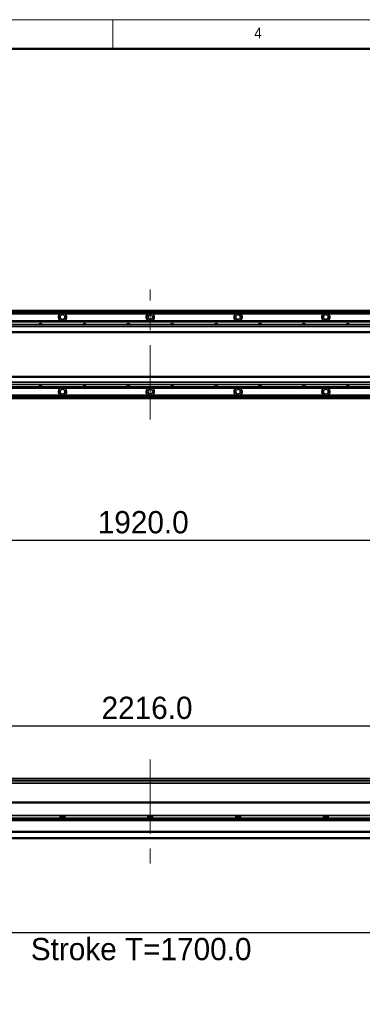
# Model space of a CAD drawing. Header units: millimetres. Extents: x 40 to 3320, y 40 to 2336.
# Tile 6 of 10: x 1153 to 1621, y 991 to 2336. Entities that reach past the tile are written whole.
import ezdxf

# ---------------------------------------------------------------- set-up
doc = ezdxf.new("R2010")
doc.units = ezdxf.units.MM
doc.header["$LTSCALE"] = 8
doc.header["$PDSIZE"] = -1
doc.linetypes.add('CENTERX2', pattern=[20.32, 12.7, -2.54, 2.54, -2.54])
doc.layers.add('黑色实线', color=7, linetype='Continuous')
doc.styles.add('SLDTEXTSTYLE1', font='Gothic.ttf', dxfattribs={"width": 0.913})
doc.styles.add('SLDTEXTSTYLE8', font='txt')
doc.dimstyles.new('SLDDIMSTYLE6', dxfattribs={"dimtxt": 30.4, "dimasz": 16, "dimexe": 0, "dimexo": 0.0625, "dimgap": 7.6, "dimtad": 2, "dimdec": 1, "dimrnd": 1e-09, "dimzin": 4, "dimdsep": 46, "dimtxsty": 'SLDTEXTSTYLE8', "dimsah": 1, "dimcen": 0.09, "dimadec": 0, "dimazin": 1, "dimtfac": 1, "dimtdec": 1, "dimtofl": 0, "dimtmove": 0, "dimatfit": 3, "dimfxl": 0, "dimfrac": 2, "dimtolj": 1, "dimtzin": 12, "dimarcsym": 0})

# ---------------------------------------------------------------- blocks, each defined once
blk = doc.blocks.new('_D_19')
at = {"layer": '黑色实线'}
for p, q in [((371.1, 1763), (371.1, 1617.1)), ((2291.1, 1730.6), (2291.1, 1617.1)), ((371.1, 1625.1), (2291.1, 1625.1))]:
    blk.add_line(p, q, dxfattribs=at)
for points in [[(371.1, 1625.1), (387.1, 1622.7), (387.1, 1627.5)], [(2291.1, 1625.1), (2275.1, 1627.5), (2275.1, 1622.7)]]:
    blk.add_solid(points, dxfattribs=at)
at = {"layer": '黑色实线', "insert": (1259.3, 1664.9), "char_height": 30.4, "attachment_point": 1, "style": 'SLDTEXTSTYLE8'}
blk.add_mtext('1920.0', dxfattribs=at)
blk = doc.blocks.new('_D_21')
at = {"layer": '黑色实线'}
for p, q in [((223.1, 1285.2), (223.1, 1379.5)), ((2439.1, 1285.2), (2439.1, 1379.5)), ((223.1, 1371.5), (2439.1, 1371.5))]:
    blk.add_line(p, q, dxfattribs=at)
for points in [[(223.1, 1371.5), (239.1, 1369.1), (239.1, 1373.9)], [(2439.1, 1371.5), (2423.1, 1373.9), (2423.1, 1369.1)]]:
    blk.add_solid(points, dxfattribs=at)
at = {"layer": '黑色实线', "insert": (1264.5, 1411.4), "char_height": 30.4, "attachment_point": 1, "style": 'SLDTEXTSTYLE8'}
blk.add_mtext('2216.0', dxfattribs=at)
blk = doc.blocks.new('_D_24')
at = {"layer": 'Defpoints', "color": 0}
for p in [(464.6, 1270.5), (2164.6, 1267), (2164.6, 1089.5)]:
    blk.add_point(p, dxfattribs=at)
at = {"layer": '黑色实线', "color": 0, "lineweight": -2}
for p, q in [((464.6, 1270.5), (464.6, 1089.5)), ((2164.6, 1267), (2164.6, 1089.5)), ((480.6, 1089.5), (2148.6, 1089.5))]:
    blk.add_line(p, q, dxfattribs=at)
at = {"layer": '黑色实线', "color": 0}
for points in [[(480.6, 1092.2), (480.6, 1086.9), (464.6, 1089.5)], [(2148.6, 1092.2), (2148.6, 1086.9), (2164.6, 1089.5)]]:
    blk.add_solid(points, dxfattribs=at)
at = {"layer": '黑色实线', "color": 0, "insert": (1318.6, 1081.9), "char_height": 30.4, "attachment_point": 2, "style": 'SLDTEXTSTYLE8'}
blk.add_mtext('\\A1;Stroke T=1700.0', dxfattribs=at)

msp = doc.modelspace()

# ---------------------------------------------------------------- linework, layer by layer
at = {"color": 7, "linetype": 'Continuous', "lineweight": 18}
for p, q in [((3320, 2336), (40, 2336)), ((1280, 2296), (1280, 2336)), ((80, 2296), (3280, 2296))]:
    msp.add_line(p, q, dxfattribs=at)
at = {"color": 7, "linetype": 'Continuous', "lineweight": 50}
msp.add_line((3280, 2296), (80, 2296), dxfattribs=at)
at = {"color": 7, "linetype": 'Continuous', "lineweight": 35}
for p, q in [((2223.07, 1938.86), (439.07, 1938.86)), ((439.07, 1938.66), (2223.07, 1938.66)), ((439.07, 1938.46), (2223.07, 1938.46)), ((2223.07, 1938.36), (439.07, 1938.36)), ((2223.07, 1936.35), (439.07, 1936.35)), ((466.07, 1924.85), (2196.07, 1924.85)), ((466.07, 1924.56), (2196.07, 1924.56)), ((466.07, 1923.66), (2196.07, 1923.66)), ((466.07, 1923.37), (2196.07, 1923.37)), ((1207.9, 1934.35), (1094.24, 1934.35)), ((1327.9, 1934.35), (1214.24, 1934.35)), ((1447.9, 1934.35), (1334.24, 1934.35)), ((1567.9, 1934.35), (1454.24, 1934.35)), ((1687.9, 1934.35), (1574.24, 1934.35)), ((2406.57, 1919.86), (255.57, 1919.86)), ((2406.57, 1916.86), (255.57, 1916.86)), ((2406.57, 1909.86), (255.57, 1909.86)), ((255.57, 1908.86), (2406.57, 1908.86)), ((2406.57, 1848.86), (255.57, 1848.86)), ((2406.57, 1847.86), (255.57, 1847.86)), ((2406.57, 1840.86), (255.57, 1840.86)), ((2406.57, 1837.86), (255.57, 1837.86)), ((466.07, 1834.35), (2196.07, 1834.35)), ((466.07, 1834.05), (2196.07, 1834.05)), ((466.07, 1833.15), (2196.07, 1833.15)), ((466.07, 1832.86), (2196.07, 1832.86)), ((2192.57, 1821.36), (471.57, 1821.36)), ((2192.57, 1818.86), (471.57, 1818.86)), ((1207.9, 1823.36), (1094.24, 1823.36)), ((1327.9, 1823.36), (1214.24, 1823.36)), ((1447.9, 1823.36), (1334.24, 1823.36)), ((1567.9, 1823.36), (1454.24, 1823.36)), ((1687.9, 1823.36), (1574.24, 1823.36)), ((2406.57, 1299.87), (255.57, 1299.87)), ((2192.57, 1293.37), (471.57, 1293.37)), ((2164.57, 1267.46), (381.07, 1267.46)), ((455.57, 1267.52), (2164.57, 1267.52)), ((2251.82, 1242.46), (410.31, 1242.46)), ((2251.07, 1248.92), (411.07, 1248.92)), ((2251.07, 1245.52), (411.07, 1245.52)), ((1207.9, 1248.92), (1207.9, 1245.52)), ((1214.24, 1247.52), (1207.9, 1247.52)), ((1214.24, 1245.52), (1214.24, 1248.92)), ((1327.9, 1248.92), (1327.9, 1245.52)), ((1334.24, 1247.52), (1327.9, 1247.52)), ((1334.24, 1245.52), (1334.24, 1248.92)), ((1447.9, 1248.92), (1447.9, 1245.52)), ((1454.24, 1247.52), (1447.9, 1247.52)), ((1454.24, 1245.52), (1454.24, 1248.92)), ((1567.9, 1248.92), (1567.9, 1245.52)), ((1574.24, 1247.52), (1567.9, 1247.52)), ((1574.24, 1245.52), (1574.24, 1248.92)), ((2427.07, 1227.46), (235.07, 1227.46)), ((2427.07, 1226.46), (235.07, 1226.46)), ((2427.07, 1218.52), (235.07, 1218.52)), ((2427.07, 1217.52), (235.07, 1217.52))]:
    msp.add_line(p, q, dxfattribs=at)
at = {"color": 8, "linetype": 'Continuous', "lineweight": 35}
for p, q in [((2223.07, 1937.86), (439.07, 1937.86)), ((2192.57, 1819.86), (471.57, 1819.86)), ((2196.07, 1296.87), (466.07, 1296.87)), ((2196.07, 1296.37), (466.07, 1296.37)), ((2165.13, 1266.46), (381.07, 1266.46)), ((2251.07, 1243.46), (411.07, 1243.46))]:
    msp.add_line(p, q, dxfattribs=at)
at = {"color": 7, "linetype": 'Continuous', "lineweight": 35}
for centre in [(1211.07, 1929.86), (1331.07, 1929.86), (1451.07, 1929.86), (1571.07, 1929.86), (1211.07, 1827.86), (1331.07, 1827.86), (1451.07, 1827.86), (1571.07, 1827.86)]:
    msp.add_circle(centre, 3.3, dxfattribs=at)
for centre, radius, start, end in [((1211.07, 1929.86), 5.5, 125.18979, 245.50882), ((1211.07, 1929.86), 5.5, 294.49118, 54.81021), ((1331.07, 1929.86), 5.5, 125.18979, 245.50882), ((1331.07, 1929.86), 5.5, 294.49118, 54.81021), ((1451.07, 1929.86), 5.5, 125.18979, 245.50882), ((1451.07, 1929.86), 5.5, 294.49118, 54.81021), ((1571.07, 1929.86), 5.5, 125.18979, 245.50882), ((1571.07, 1929.86), 5.5, 294.49118, 54.81021), ((1181.07, 1917.35), 3.75, 41.91572, 138.08428), ((1241.07, 1917.35), 3.75, 41.91572, 138.08428), ((1301.07, 1917.35), 3.75, 41.91572, 138.08428), ((1361.07, 1917.35), 3.75, 41.91572, 138.08428), ((1421.07, 1917.35), 3.75, 41.91572, 138.08428), ((1481.07, 1917.35), 3.75, 41.91572, 138.08428), ((1541.07, 1917.35), 3.75, 41.91572, 138.08428), ((1601.07, 1917.35), 3.75, 41.91572, 138.08428), ((1181.07, 1840.36), 3.75, 221.91572, 318.08428), ((1211.07, 1827.86), 5.5, 114.49118, 234.81021), ((1211.07, 1827.86), 5.5, 305.18979, 65.50882), ((1241.07, 1840.36), 3.75, 221.91572, 318.08428), ((1301.07, 1840.36), 3.75, 221.91572, 318.08428), ((1331.07, 1827.86), 5.5, 114.49118, 234.81021), ((1331.07, 1827.86), 5.5, 305.18979, 65.50882), ((1361.07, 1840.36), 3.75, 221.91572, 318.08428), ((1421.07, 1840.36), 3.75, 221.91572, 318.08428), ((1451.07, 1827.86), 5.5, 114.49118, 234.81021), ((1451.07, 1827.86), 5.5, 305.18979, 65.50882), ((1481.07, 1840.36), 3.75, 221.91572, 318.08428), ((1541.07, 1840.36), 3.75, 221.91572, 318.08428), ((1571.07, 1827.86), 5.5, 114.49118, 234.81021), ((1571.07, 1827.86), 5.5, 305.18979, 65.50882), ((1601.07, 1840.36), 3.75, 221.91572, 318.08428)]:
    msp.add_arc(centre, radius, start, end, dxfattribs=at)
for points, knots in [([(1214.24, 1934.35), (1213.78, 1934.62), (1212.83, 1935.18), (1211.15, 1935.44), (1209.4, 1935.22), (1208.4, 1934.64), (1207.9, 1934.35)], [0, 0, 0, 0, 0.2356941, 0.4864639, 0.7448509, 1, 1, 1, 1]), ([(1334.24, 1934.35), (1333.78, 1934.62), (1332.83, 1935.18), (1331.15, 1935.44), (1329.4, 1935.22), (1328.4, 1934.64), (1327.9, 1934.35)], [0, 0, 0, 0, 0.2356941, 0.4864639, 0.7448509, 1, 1, 1, 1]), ([(1454.24, 1934.35), (1453.78, 1934.62), (1452.83, 1935.18), (1451.15, 1935.44), (1449.4, 1935.22), (1448.4, 1934.64), (1447.9, 1934.35)], [0, 0, 0, 0, 0.2356941, 0.4864639, 0.7448509, 1, 1, 1, 1]), ([(1574.24, 1934.35), (1573.78, 1934.62), (1572.83, 1935.18), (1571.15, 1935.44), (1569.4, 1935.22), (1568.4, 1934.64), (1567.9, 1934.35)], [0, 0, 0, 0, 0.2356941, 0.4864813, 0.7448509, 1, 1, 1, 1]), ([(1207.9, 1823.36), (1208.36, 1823.09), (1209.31, 1822.54), (1210.99, 1822.28), (1212.73, 1822.49), (1213.74, 1823.07), (1214.24, 1823.36)], [0, 0, 0, 0, 0.2356941, 0.4864639, 0.7448509, 1, 1, 1, 1]), ([(1327.9, 1823.36), (1328.36, 1823.09), (1329.31, 1822.54), (1330.99, 1822.28), (1332.73, 1822.49), (1333.74, 1823.07), (1334.24, 1823.36)], [0, 0, 0, 0, 0.2356941, 0.4864639, 0.7448509, 1, 1, 1, 1]), ([(1447.9, 1823.36), (1448.36, 1823.09), (1449.31, 1822.54), (1450.99, 1822.28), (1452.73, 1822.49), (1453.74, 1823.07), (1454.24, 1823.36)], [0, 0, 0, 0, 0.2356941, 0.4864639, 0.7448509, 1, 1, 1, 1]), ([(1567.9, 1823.36), (1568.36, 1823.09), (1569.31, 1822.54), (1570.99, 1822.28), (1572.73, 1822.49), (1573.74, 1823.07), (1574.24, 1823.36)], [0, 0, 0, 0, 0.2356941, 0.4864639, 0.7448509, 1, 1, 1, 1])]:
    msp.add_open_spline(points, degree=3, knots=knots, dxfattribs=at)
at = {"layer": '黑色实线', "linetype": 'CENTERX2', "lineweight": 18}
for p, q in [((1331.07, 1790.06), (1331.07, 1967.66)), ((1331.07, 1325.82), (1331.07, 1167.52))]:
    msp.add_line(p, q, dxfattribs=at)

# ---------------------------------------------------------------- texts
at = {"color": 7, "linetype": 'Continuous', "lineweight": 0, "insert": (1473.33, 2325.17), "char_height": 14.82, "attachment_point": 1, "style": 'SLDTEXTSTYLE1'}
msp.add_mtext('4', dxfattribs=at)

# ---------------------------------------------------------------- dimensions: what is measured, and where the dimension line sits
at = {"layer": '黑色实线'}
for base, p1, p2, picture, middle in [((2291.07, 1625.06), (371.07, 1773.11), (2291.07, 1740.74), '_D_19', (1318.69, 1625.06)), ((2439.07, 1371.52), (223.07, 1275.02), (2439.07, 1275.02), '_D_21', (1323.9, 1371.52))]:
    dim = msp.add_linear_dim(base=base, p1=p1, p2=p2, dimstyle='SLDDIMSTYLE6', dxfattribs=at)
    dim.commit()
    dim.dimension.update_dxf_attribs({"geometry": picture, "text_midpoint": middle, "dimtype": 160})
dim = msp.add_linear_dim(base=(2164.57, 1089.52), p1=(464.57, 1270.52), p2=(2164.57, 1267.02), text='Stroke T=<>', dimstyle='SLDDIMSTYLE6', dxfattribs=at)
dim.commit()
dim.dimension.update_dxf_attribs({"geometry": '_D_24', "text_midpoint": (1318.56, 1089.52), "dimtype": 160})

doc.saveas('drawing.dxf')
